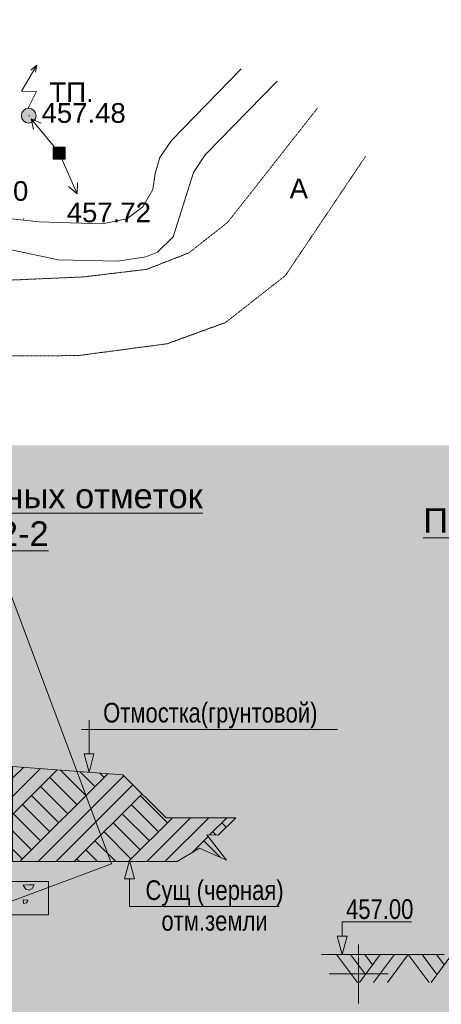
# Model space of a CAD drawing. Header units: millimetres. Extents: x 918404 to 1362154, y 4120617 to 4364104.
# Tile 41 of 256: x 945265 to 949543, y 4164743 to 4174734. Entities that reach past the tile are written whole.
import ezdxf

# ---------------------------------------------------------------- set-up
doc = ezdxf.new("R2010")
doc.units = ezdxf.units.MM
doc.header["$MEASUREMENT"] = 0
doc.linetypes.add('Д_ТРОТ_ТРУБА', pattern=[1.5, 0.75, -0.75])
for name, color, linetype, lineweight in [('(001) Сетка_Ном._пера__132', 132, 'Continuous', 18), ('(002) Рамка_Ном._пера__1', 1, 'Continuous', 18), ('(022) Возд. Линии_Ном._пера__240', 240, 'Continuous', 18), ('(022) Возд. Линии_Ном._пера__7', 7, 'Continuous', 18), ('(025) Дорога_Ном._пера__7', 7, 'Continuous', 18), ('0_Ном._пера__255', 255, 'Continuous', 18), ('0_Ном._пера__4', 4, 'Continuous', 18), ('0_Ном._пера__7', 7, 'Continuous', 18), ('text_Ном._пера__1', 1, 'Continuous', 18), ('text_Ном._пера__7', 7, 'Continuous', 18), ('ВЫСОТА_Ном._пера__7', 7, 'Continuous', 18), ('РУС_Ном._пера__7', 7, 'Continuous', 18), ('Текст_Ном._пера__7', 7, 'Continuous', 18), ('ТОЧКИ_Ном._пера__5', 5, 'Continuous', 18)]:
    doc.layers.add(name, color=color, linetype=linetype, lineweight=lineweight)
doc.layers.add('0_Ном._пера__253', color=7, linetype='Continuous', lineweight=18, true_color=0xb6b6b6)
doc.layers.add('0_Ном._пера__8', color=7, linetype='Continuous', lineweight=18, true_color=0x136734)
doc.layers.add('text', color=7, linetype='Continuous')
doc.styles.add('СГЕНЕРИР_СТИЛЬ_1', font='arial.ttf')
doc.styles.add('СГЕНЕРИР_СТИЛЬ_15', font='arial.ttf')
doc.styles.add('СГЕНЕРИР_СТИЛЬ_16', font='arial.ttf')

# ---------------------------------------------------------------- blocks, each defined once
blk = doc.blocks.new('Линия_125', base_point=(946378.5, 4165736.4))
at = {"layer": 'text_Ном._пера__1', "linetype": 'Continuous'}
blk.add_hatch(color=256, dxfattribs=at).paths.add_polyline_path([(946378.5, 4166201.2), (946328.5, 4166014.6), (946428.5, 4166014.6)])
for p, q in [((946378.5, 4166201.2), (946328.5, 4166014.6)), ((946378.5, 4166201.2), (946428.5, 4166014.6)), ((946428.5, 4166014.6), (946328.5, 4166014.6))]:
    blk.add_line(p, q, dxfattribs=at)
at = {"layer": 'text_Ном._пера__7', "linetype": 'Continuous'}
blk.add_line((946378.5, 4165736.4), (946378.5, 4166014.6), dxfattribs=at)
blk = doc.blocks.new('Линия_127', base_point=(945968.7, 4167625.3))
at = {"layer": 'text_Ном._пера__1', "linetype": 'Continuous'}
blk.add_hatch(color=256, dxfattribs=at).paths.add_polyline_path([(945968.7, 4167096.7), (946018.7, 4167283.3), (945918.7, 4167283.3)])
for p, q in [((945968.7, 4167096.7), (945918.7, 4167283.3)), ((945918.7, 4167283.3), (946018.7, 4167283.3)), ((945968.7, 4167096.7), (946018.7, 4167283.3))]:
    blk.add_line(p, q, dxfattribs=at)
at = {"layer": 'text_Ном._пера__7', "linetype": 'Continuous'}
blk.add_line((945968.7, 4167625.3), (945968.7, 4167283.3), dxfattribs=at)
blk = doc.blocks.new('Ломаная_2', base_point=(949241.1, 4165579.7))
at = {"layer": 'text_Ном._пера__1', "linetype": 'Continuous'}
blk.add_hatch(color=256, dxfattribs=at).paths.add_polyline_path([(948537, 4165247.4), (948587, 4165434), (948487, 4165434)])
for p, q in [((948537, 4165247.4), (948487, 4165434)), ((948487, 4165434), (948587, 4165434)), ((948537, 4165247.4), (948587, 4165434))]:
    blk.add_line(p, q, dxfattribs=at)
at = {"layer": 'text_Ном._пера__7', "linetype": 'Continuous', "flags": 128}
blk.add_lwpolyline([(949241.1, 4165579.7), (948537, 4165579.7), (948537, 4165434)], dxfattribs=at)

msp = doc.modelspace()

# ---------------------------------------------------------------- hatches: boundary and pattern name
at = {"layer": '(002) Рамка_Ном._пера__1', "linetype": 'Continuous'}
msp.add_hatch(color=256, dxfattribs=at).paths.add_polyline_path([(945431.7, 4173760.2, 1), (945281.7, 4173760.2, 1)])
at = {"layer": '(022) Возд. Линии_Ном._пера__240', "linetype": 'Continuous'}
msp.add_hatch(color=256, dxfattribs=at).paths.add_polyline_path([(945431.7, 4173760.2, 1), (945281.7, 4173760.2, 1)])
h = msp.add_hatch(color=256, dxfattribs=at)
h.paths.add_polyline_path([(945725.9, 4173439.3), (945605.9, 4173439.3), (945605.9, 4173319.3), (945725.9, 4173319.3)])
h.paths.add_polyline_path([(945675.9, 4173379.3, -1.000034), (945655.9, 4173379.3, -1)], flags=0)
at = {"layer": '(022) Возд. Линии_Ном._пера__7', "linetype": 'Continuous'}
msp.add_hatch(color=256, dxfattribs=at).paths.add_polyline_path([(945673.2, 4173372.5, 1), (945658.6, 4173386.2, 1)])
at = {"layer": '0_Ном._пера__253', "linetype": 'Continuous'}
h = msp.add_hatch(dxfattribs=at)
h.set_pattern_fill('Грунт', color=256, style=0, pattern_type=2)
h.set_pattern_definition([(45, (295942.93, 4126321.94), (-275.77163, 275.77163), []), (45, (295851, 4126413.9), (-551.5433, 551.5433), []), (45, (295759.1, 4126505.8), (-551.5433, 551.5433), []), (135, (295667.16, 4126597.72), (91.923878, 91.923878), [389.99999, -389.99999])])
h.paths.add_polyline_path([(947456.9, 4166636), (947279.4, 4166458.5), (947164.8, 4166461.7), (947361.8, 4166204.7), (947087.7, 4166328.9), (946863.7, 4166190.7), (945193.1, 4166190.7), (945193.1, 4167154.3), (946310.8, 4167071.4), (946751.6, 4166636)])
at = {"layer": '0_Ном._пера__255', "linetype": 'Continuous'}
h = msp.add_hatch(color=256, dxfattribs=at)
h.paths.add_polyline_path([(921758.4, 4189078.6), (921758.4, 4158072.3), (965138, 4158072.3), (965138, 4189078.6)])
h.paths.add_polyline_path([(924794.4, 4168129), (924794.4, 4186678.8), (949743.4, 4186678.8), (949743.4, 4179109.4), (950980.5, 4179109.4), (950980.5, 4170413.3), (940853.3, 4170413.3), (940853.3, 4166265.3), (932706.4, 4166265.3), (932706.4, 4168129)], flags=0)

# ---------------------------------------------------------------- linework, layer by layer
at = {"layer": '(001) Сетка_Ном._пера__132', "linetype": 'Continuous'}
for p, q in [((948703.5, 4165351.3), (948703.5, 4164751.3)), ((948403.5, 4165051.3), (949003.5, 4165051.3))]:
    msp.add_line(p, q, dxfattribs=at)
at = {"layer": '(022) Возд. Линии_Ном._пера__7', "linetype": 'Continuous'}
for p, q in [((945634, 4173418.4), (945381.1, 4173728.2)), ((945381.1, 4173728.2), (945483, 4173682.4)), ((945381.1, 4173728.2), (945405.6, 4173619.1)), ((945685.8, 4173334.1), (945846.7, 4172967.9)), ((945846.7, 4172967.9), (945760.7, 4173039.4)), ((945846.7, 4172967.9), (945852.2, 4173079.6))]:
    msp.add_line(p, q, dxfattribs=at)
at = {"layer": '(022) Возд. Линии_Ном._пера__7', "linetype": 'Continuous', "flags": 128}
for points in [[(945438.6, 4174273.9), (945282, 4174008.5), (945434, 4174005.9), (945350, 4173834.3)], [(945376.7, 4174219.9), (945438.6, 4174273.9), (945424.4, 4174200.1)]]:
    msp.add_lwpolyline(points, dxfattribs=at)
msp.add_lwpolyline([(945605.9, 4173319.3), (945725.9, 4173319.3), (945725.9, 4173439.3), (945605.9, 4173439.3)], close=True, dxfattribs=at)
at = {"layer": '(022) Возд. Линии_Ном._пера__7', "linetype": 'Continuous'}
for centre, radius in [((945356.7, 4173760.2), 75), ((945665.9, 4173379.3), 10)]:
    msp.add_circle(centre, radius, dxfattribs=at)
at = {"layer": '0_Ном._пера__4', "linetype": 'Continuous', "flags": 128}
for points in [[(945155.6, 4172715), (945457.6, 4172680.9), (946101.3, 4172663.4), (946350.8, 4172714.1), (946515.1, 4172833.8), (946614.5, 4173012.2), (946638.9, 4173172.4), (946687.5, 4173334.6), (946805.2, 4173509), (947511, 4174233.6)], [(947876.4, 4174109.8), (947147.5, 4173361.7), (947027.8, 4173182.5), (946930.6, 4172872.6), (946822.8, 4172529.3), (946663.1, 4172374.4), (946545.6, 4172325.8), (946261.7, 4172285), (945655.9, 4172297.2), (944764.7, 4172485.8)]]:
    msp.add_lwpolyline(points, dxfattribs=at)
at = {"layer": '0_Ном._пера__7', "linetype": 'Continuous'}
for p, q in [((945891.6, 4167531.6), (948490.7, 4167531.6)), ((945193.1, 4167154.3), (946310.8, 4167071.4)), ((946310.8, 4167071.4), (946751.6, 4166636)), ((946751.6, 4166636), (947456.9, 4166636)), ((943956.1, 4165987.7), (945556.9, 4165987.7)), ((945360.8, 4165956.9), (945299.9, 4165951.3)), ((945299.9, 4165951.3), (945325.7, 4165912.6)), ((945410.6, 4165955), (945360.8, 4165956.9)), ((945392.2, 4165918.1), (945410.6, 4165955)), ((945556.9, 4165987.7), (945556.9, 4165650.4)), ((945325.7, 4165912.6), (945360.8, 4165899.7)), ((945360.8, 4165899.7), (945392.2, 4165918.1)), ((945303.6, 4165764.9), (945299.9, 4165801.8)), ((945299.9, 4165801.8), (945347.9, 4165800)), ((945333.1, 4165772.3), (945303.6, 4165764.9)), ((945342.3, 4165783.4), (945333.1, 4165772.3)), ((945347.9, 4165800), (945342.3, 4165783.4)), ((946378.5, 4165736.4), (947898.9, 4165736.4)), ((945556.9, 4165650.4), (943956.1, 4165650.4))]:
    msp.add_line(p, q, dxfattribs=at)
at = {"layer": '0_Ном._пера__7', "linetype": 'Д_ТРОТ_ТРУБА', "flags": 128}
for points in [[(935009, 4171090.4), (935272.7, 4170997.7), (935576.5, 4170997.7), (936086, 4171061.4), (939121.9, 4171862.7), (940390, 4172205.2), (941294.4, 4172299.2), (942186.3, 4172335.5), (943089.6, 4172277.4), (944178.1, 4172204.9), (945162.9, 4172091), (945914.1, 4172123.8), (946555.2, 4172201), (946981.7, 4172367.8), (947374.5, 4172677.1), (948287.4, 4173837.4)], [(935788.5, 4169391.8), (936047.7, 4169793.1), (936310.5, 4170014.9), (936697, 4170188.4), (939379.8, 4170896.6), (940620.4, 4171231.6), (941400.3, 4171390.4), (942151.2, 4171494.4), (943007.7, 4171459.5), (944034.5, 4171369.1), (945006.5, 4171320.7), (945859.7, 4171325.5), (946761, 4171445.3), (947354.3, 4171661.7), (947961.2, 4172137.8), (948773.2, 4173345.5)]]:
    msp.add_lwpolyline(points, dxfattribs=at)
at = {"layer": '0_Ном._пера__7', "linetype": 'Continuous', "flags": 128}
msp.add_lwpolyline([(942586, 4167901.7), (943596.1, 4165196.6), (946196.1, 4166167.5), (945186, 4168872.6)], close=True, dxfattribs=at)
at = {"layer": '0_Ном._пера__8', "linetype": 'Continuous', "flags": 128}
msp.add_lwpolyline([(947456.9, 4166636), (947279.4, 4166458.5), (947164.8, 4166461.7), (947361.8, 4166204.7), (947087.7, 4166328.9), (946863.7, 4166190.7), (945193.1, 4166190.7), (945193.1, 4167154.3), (946310.8, 4167071.4), (946751.6, 4166636)], close=True, dxfattribs=at)
at = {"layer": 'text_Ном._пера__7', "linetype": 'Continuous'}
for p, q in [((949570.2, 4165247.4), (948327.6, 4165247.4)), ((948480.6, 4165248.6), (948691.3, 4164965)), ((948621.7, 4165248.2), (948772, 4165045.8)), ((948922.2, 4165247.9), (948712, 4164965)), ((948765.8, 4165247.9), (948844, 4165142.7)), ((949066.3, 4165248.2), (948855.9, 4164965)), ((949207.4, 4165248.6), (948996.7, 4164965)), ((949207.4, 4165248.6), (949418, 4164965)), ((949348.4, 4165248.2), (949498.8, 4165045.8)), ((949648.9, 4165247.9), (949438.7, 4164965)), ((949492.5, 4165247.9), (949570.7, 4165142.7))]:
    msp.add_line(p, q, dxfattribs=at)
at = {"layer": 'ТОЧКИ_Ном._пера__5', "linetype": 'Continuous'}
for p, q in [((945357.2, 4173757.5), (945367.2, 4173757.5)), ((945665.9, 4173379.3), (945675.9, 4173379.3)), ((945300.4, 4172714.4), (945310.4, 4172714.4))]:
    msp.add_line(p, q, dxfattribs=at)

# ---------------------------------------------------------------- block references
at = {"layer": 'text', "linetype": 'Continuous'}
for name, p in [('Линия_127', (945968.7, 4167625.3)), ('Линия_125', (946378.5, 4165736.4)), ('Ломаная_2', (949241.1, 4165579.7))]:
    msp.add_blockref(name, p, dxfattribs=at)

# ---------------------------------------------------------------- texts
at = {"layer": '(022) Возд. Линии_Ном._пера__7', "linetype": 'Continuous', "insert": (945566.5, 4173897.6), "char_height": 200, "attachment_point": 7, "style": 'СГЕНЕРИР_СТИЛЬ_1'}
msp.add_mtext('{ТП.}', dxfattribs=at)
at = {"layer": '(025) Дорога_Ном._пера__7', "linetype": 'Continuous', "insert": (948003.9, 4172921.5), "char_height": 200, "attachment_point": 7, "style": 'СГЕНЕРИР_СТИЛЬ_1'}
msp.add_mtext('{A}', dxfattribs=at)
at = {"layer": 'ВЫСОТА_Ном._пера__7', "linetype": 'Continuous', "char_height": 200, "attachment_point": 4, "style": 'СГЕНЕРИР_СТИЛЬ_1'}
for s, insert in [('{457.48}', (945486.6, 4173785.9)), ('{457.90}', (944498.1, 4172994.2)), ('{457.72}', (945742.2, 4172776.8))]:
    msp.add_mtext(s, dxfattribs=dict(at, insert=insert))
at = {"layer": 'РУС_Ном._пера__7', "linetype": 'Continuous', "char_height": 200, "style": 'СГЕНЕРИР_СТИЛЬ_15'}
for s, insert, attachment_point in [('{\\W0.800000x;Отмостка(грунтовой)}', (947199.1, 4167542), 8), ('{\\W0.800000x;457.00}', (948576.2, 4165606.1), 7)]:
    msp.add_mtext(s, dxfattribs=dict(at, insert=insert, attachment_point=attachment_point))
at = {"layer": 'РУС_Ном._пера__7', "linetype": 'Continuous', "insert": (947242.2, 4165487.6), "char_height": 200, "attachment_point": 8, "line_spacing_factor": 0.93321, "style": 'СГЕНЕРИР_СТИЛЬ_15'}
msp.add_mtext('{\\W0.800000x;Сущ (черная)\\Pотм.земли}', dxfattribs=at)
at = {"layer": 'Текст_Ном._пера__7', "linetype": 'Continuous', "char_height": 250, "attachment_point": 8, "style": 'СГЕНЕРИР_СТИЛЬ_16'}
for s, insert, line_spacing_factor in [('{\\LСхема вертикальных отметок \\Pразрез 2-2}', (944709.5, 4169318.6), 0.918409), ('{\\LПоперечный профиль земполотна\\Pпроездов и подъездной дороги\\PА-А}', (952160.2, 4168817), 0.851898)]:
    msp.add_mtext(s, dxfattribs=dict(at, insert=insert, line_spacing_factor=line_spacing_factor))

doc.saveas('drawing.dxf')
